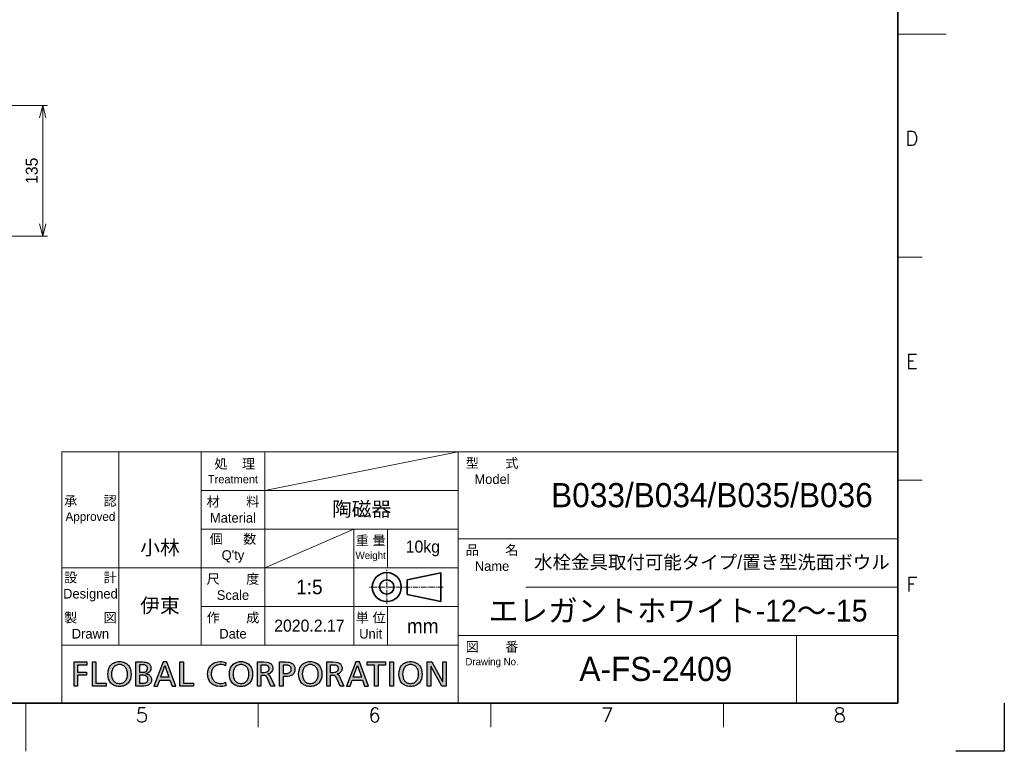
# Model space of a CAD drawing. Header units: millimetres. Extents: x 0 to 2100, y 0 to 1485.
# Tile 2 of 3: x 1081 to 2100, y 0 to 757. Entities that reach past the tile are written whole.
import ezdxf
from ezdxf.enums import TextEntityAlignment as Align

# ---------------------------------------------------------------- set-up
doc = ezdxf.new("R2010")
doc.units = ezdxf.units.MM
doc.header["$LTSCALE"] = 0.3
doc.linetypes.add('CENTER2', pattern=[28.575, 19.05, -3.175, 3.175, -3.175])
for name, color, linetype, lineweight in [('TEXT', 7, 'Continuous', 25), ('TEXT @ 5', 7, 'Continuous', 25), ('中心線x.5', 4, 'CENTER2', 18), ('実線', 3, 'Continuous', 35), ('寸法', 2, 'Continuous', 18), ('寸法 @ 5', 2, 'Continuous', 18), ('細線', 7, 'Continuous', 18)]:
    doc.layers.add(name, color=color, linetype=linetype, lineweight=lineweight)
doc.styles.add('MS Pゴシック', font='txt')
doc.styles.add('Roman', font='romans.shx', dxfattribs={"bigfont": 'bigfont.shx'})
doc.styles.get("Standard").update_dxf_attribs({"font": 'txt.shx', "bigfont": 'bigfont.shx'})
doc.dimstyles.new('MyDim S＝1：5', dxfattribs={"dimtxt": 2.5, "dimasz": 2.5, "dimexe": 1, "dimexo": 0.5, "dimgap": 1, "dimtad": 3, "dimdsep": 46, "dimtxsty": 'MS Pゴシック', "dimblk": 'OPEN30', "dimcen": 0, "dimclrd": 256, "dimclre": 256, "dimclrt": 256, "dimazin": 2, "dimtfac": 1, "dimtmove": 0, "dimatfit": 3, "dimldrblk": 'OPEN30', "dimfxl": 1, "dimlwd": 18, "dimlwe": 18, "dimarcsym": 0})

# ---------------------------------------------------------------- blocks, each defined once
blk = doc.blocks.new('FLOBAL CORPORATIOM')
at = {"layer": 'TEXT'}
h = blk.add_hatch(color=256, dxfattribs=at)
h.paths.add_polyline_path([(16.86, 1.72), (16.79, 1.86), (16.7, 1.99), (16.6, 2.1), (16.48, 2.19), (16.35, 2.27), (16.21, 2.34), (16.06, 2.39), (15.73, 2.46), (15.01, 2.5), (13.79, 2.5), (13.79, -2.5), (14.5, -2.5), (14.5, -0.28), (14.93, -0.28), (15.19, -0.29), (15.3, -0.31), (15.36, -0.32), (15.41, -0.34), (15.46, -0.37), (15.51, -0.4), (15.55, -0.44), (15.6, -0.48), (15.69, -0.61), (15.77, -0.77), (16.54, -2.5), (17.35, -2.5), (16.41, -0.51), (16.3, -0.31), (16.25, -0.24), (16.19, -0.17), (16.13, -0.12), (16.07, -0.08), (15.92, -0.01), (15.92, 0.01), (16.13, 0.06), (16.33, 0.14), (16.5, 0.25), (16.65, 0.39), (16.72, 0.46), (16.78, 0.54), (16.83, 0.63), (16.87, 0.73), (16.91, 0.82), (16.93, 0.93), (16.95, 1.03), (16.95, 1.15), (16.94, 1.36), (16.91, 1.55)])
h.paths.add_polyline_path([(14.5, 1.87), (15.19, 1.87), (15.42, 1.86), (15.62, 1.82), (15.71, 1.79), (15.8, 1.76), (15.87, 1.72), (15.94, 1.67), (16, 1.62), (16.05, 1.56), (16.09, 1.5), (16.13, 1.44), (16.16, 1.37), (16.18, 1.29), (16.19, 1.21), (16.19, 1.13), (16.19, 1.04), (16.17, 0.96), (16.15, 0.88), (16.12, 0.81), (16.08, 0.74), (16.03, 0.67), (15.97, 0.61), (15.91, 0.56), (15.83, 0.51), (15.75, 0.47), (15.57, 0.41), (15.35, 0.36), (15.11, 0.35), (14.5, 0.35)], flags=16)
h.paths.add_polyline_path([(-37.77, -0.22), (-35.91, -0.22), (-35.91, 0.41), (-37.77, 0.41), (-37.77, 1.87), (-35.83, 1.87), (-35.83, 2.5), (-38.48, 2.5), (-38.48, -2.5), (-37.77, -2.5)])
h.paths.add_polyline_path([(-34.69, -2.5), (-31.88, -2.5), (-31.88, -1.87), (-33.97, -1.87), (-33.97, 2.5), (-34.69, 2.5)])
h.paths.add_polyline_path([(-30.34, 2.28), (-30.53, 2.16), (-30.71, 2.01), (-30.88, 1.85), (-31.02, 1.67), (-31.15, 1.47), (-31.26, 1.26), (-31.35, 1.03), (-31.47, 0.54), (-31.51, 0), (-31.47, -0.55), (-31.35, -1.04), (-31.26, -1.27), (-31.15, -1.49), (-31.03, -1.68), (-30.88, -1.86), (-30.72, -2.02), (-30.54, -2.17), (-30.34, -2.29), (-30.12, -2.4), (-29.89, -2.48), (-29.65, -2.54), (-29.38, -2.57), (-29.1, -2.59), (-28.83, -2.57), (-28.56, -2.54), (-28.32, -2.48), (-28.09, -2.4), (-27.87, -2.29), (-27.67, -2.17), (-27.49, -2.02), (-27.33, -1.86), (-27.18, -1.68), (-27.06, -1.49), (-26.95, -1.27), (-26.86, -1.04), (-26.74, -0.55), (-26.7, 0), (-26.74, 0.54), (-26.86, 1.03), (-26.95, 1.26), (-27.06, 1.47), (-27.19, 1.67), (-27.33, 1.85), (-27.5, 2.01), (-27.68, 2.16), (-27.87, 2.28), (-28.09, 2.39), (-28.32, 2.47), (-28.57, 2.54), (-28.83, 2.57), (-29.1, 2.59), (-29.38, 2.57), (-29.64, 2.54), (-29.89, 2.47), (-30.12, 2.39)])
h.paths.add_polyline_path([(-29.83, 1.8), (-29.67, 1.86), (-29.49, 1.92), (-29.31, 1.95), (-29.1, 1.96), (-28.9, 1.94), (-28.72, 1.91), (-28.54, 1.86), (-28.38, 1.79), (-28.23, 1.7), (-28.1, 1.6), (-27.98, 1.49), (-27.87, 1.36), (-27.77, 1.22), (-27.69, 1.06), (-27.56, 0.73), (-27.48, 0.38), (-27.46, 0), (-27.48, -0.37), (-27.55, -0.73), (-27.67, -1.06), (-27.75, -1.21), (-27.85, -1.35), (-27.96, -1.48), (-28.08, -1.6), (-28.21, -1.7), (-28.36, -1.79), (-28.52, -1.86), (-28.7, -1.91), (-28.9, -1.94), (-29.1, -1.96), (-29.31, -1.94), (-29.51, -1.91), (-29.69, -1.86), (-29.85, -1.79), (-30, -1.7), (-30.13, -1.6), (-30.25, -1.48), (-30.36, -1.35), (-30.45, -1.21), (-30.54, -1.06), (-30.66, -0.73), (-30.73, -0.37), (-30.75, 0), (-30.73, 0.38), (-30.65, 0.74), (-30.52, 1.07), (-30.44, 1.22), (-30.34, 1.36), (-30.23, 1.49), (-30.11, 1.61), (-29.98, 1.71)], flags=16)
h.paths.add_polyline_path([(-25.71, -2.5), (-24.38, -2.5), (-24.01, -2.49), (-23.65, -2.44), (-23.33, -2.36), (-23.18, -2.31), (-23.04, -2.24), (-22.92, -2.16), (-22.81, -2.06), (-22.71, -1.95), (-22.63, -1.83), (-22.56, -1.69), (-22.51, -1.53), (-22.48, -1.36), (-22.47, -1.17), (-22.48, -1.04), (-22.5, -0.92), (-22.52, -0.8), (-22.56, -0.69), (-22.61, -0.59), (-22.66, -0.49), (-22.73, -0.41), (-22.8, -0.32), (-22.88, -0.25), (-22.97, -0.19), (-23.06, -0.13), (-23.17, -0.08), (-23.39, 0), (-23.63, 0.04), (-23.63, 0.05), (-23.41, 0.12), (-23.21, 0.21), (-23.03, 0.31), (-22.95, 0.38), (-22.88, 0.45), (-22.82, 0.52), (-22.76, 0.6), (-22.71, 0.69), (-22.68, 0.79), (-22.64, 0.89), (-22.62, 1), (-22.6, 1.24), (-22.61, 1.41), (-22.64, 1.56), (-22.68, 1.7), (-22.73, 1.83), (-22.8, 1.94), (-22.88, 2.04), (-22.98, 2.14), (-23.09, 2.22), (-23.21, 2.29), (-23.35, 2.34), (-23.65, 2.43), (-23.98, 2.48), (-24.36, 2.5), (-25.71, 2.5)])
h.paths.add_polyline_path([(-25, 1.91), (-24.24, 1.91), (-24.08, 1.9), (-23.92, 1.88), (-23.77, 1.83), (-23.69, 1.8), (-23.63, 1.76), (-23.56, 1.72), (-23.5, 1.66), (-23.45, 1.6), (-23.4, 1.53), (-23.37, 1.46), (-23.34, 1.37), (-23.32, 1.27), (-23.32, 1.17), (-23.33, 1.04), (-23.35, 0.92), (-23.38, 0.82), (-23.42, 0.73), (-23.48, 0.65), (-23.54, 0.59), (-23.62, 0.53), (-23.7, 0.49), (-23.79, 0.45), (-23.89, 0.42), (-24.11, 0.39), (-24.6, 0.37), (-25, 0.37)], flags=16)
h.paths.add_polyline_path([(-25, -0.22), (-24.53, -0.22), (-24.07, -0.25), (-23.85, -0.3), (-23.75, -0.33), (-23.65, -0.37), (-23.56, -0.42), (-23.48, -0.48), (-23.41, -0.56), (-23.35, -0.64), (-23.3, -0.73), (-23.26, -0.84), (-23.24, -0.97), (-23.23, -1.1), (-23.24, -1.22), (-23.26, -1.33), (-23.29, -1.43), (-23.33, -1.51), (-23.39, -1.59), (-23.45, -1.66), (-23.52, -1.71), (-23.6, -1.76), (-23.69, -1.8), (-23.79, -1.83), (-23.99, -1.88), (-24.46, -1.91), (-25, -1.91)], flags=16)
h.paths.add_polyline_path([(-21.97, -2.5), (-21.22, -2.5), (-20.78, -1.24), (-18.67, -1.24), (-18.23, -2.5), (-17.45, -2.5), (-19.32, 2.5), (-20.08, 2.5)])
h.paths.add_polyline_path([(-19.72, 1.78), (-18.88, -0.65), (-20.57, -0.65)], flags=16)
h.paths.add_polyline_path([(-15.89, 2.5), (-16.6, 2.5), (-16.6, -2.5), (-13.8, -2.5), (-13.8, -1.87), (-15.89, -1.87)])
h.paths.add_polyline_path([(-9.04, 2.47), (-9.29, 2.39), (-9.52, 2.29), (-9.74, 2.17), (-9.94, 2.03), (-10.13, 1.87), (-10.29, 1.69), (-10.44, 1.5), (-10.57, 1.29), (-10.68, 1.07), (-10.76, 0.83), (-10.82, 0.57), (-10.86, 0.3), (-10.87, 0.02), (-10.86, -0.27), (-10.83, -0.55), (-10.77, -0.81), (-10.69, -1.06), (-10.58, -1.29), (-10.46, -1.5), (-10.31, -1.7), (-10.15, -1.88), (-9.97, -2.04), (-9.77, -2.18), (-9.55, -2.3), (-9.32, -2.4), (-9.07, -2.48), (-8.81, -2.54), (-8.24, -2.59), (-7.7, -2.56), (-7.4, -2.5), (-7.1, -2.41), (-7.14, -1.71), (-7.25, -1.77), (-7.37, -1.81), (-7.65, -1.89), (-7.95, -1.94), (-8.23, -1.96), (-8.42, -1.95), (-8.61, -1.92), (-8.79, -1.88), (-8.96, -1.82), (-9.13, -1.74), (-9.28, -1.65), (-9.43, -1.54), (-9.56, -1.42), (-9.68, -1.28), (-9.79, -1.14), (-9.89, -0.97), (-9.97, -0.8), (-10.03, -0.62), (-10.08, -0.42), (-10.11, -0.22), (-10.12, 0), (-10.11, 0.21), (-10.08, 0.41), (-10.04, 0.6), (-9.98, 0.78), (-9.9, 0.95), (-9.81, 1.11), (-9.71, 1.26), (-9.59, 1.4), (-9.46, 1.52), (-9.31, 1.63), (-9.15, 1.73), (-8.98, 1.81), (-8.8, 1.87), (-8.61, 1.92), (-8.41, 1.95), (-8.2, 1.96, -0.133027), (-7.16, 1.68), (-7.11, 2.37, 0.10488), (-8.23, 2.59), (-8.78, 2.53)])
h.paths.add_polyline_path([(-5.39, 2.16), (-5.57, 2.01), (-5.73, 1.85), (-5.88, 1.67), (-6.01, 1.47), (-6.11, 1.26), (-6.2, 1.03), (-6.33, 0.54), (-6.37, 0), (-6.33, -0.55), (-6.2, -1.04), (-6.12, -1.27), (-6.01, -1.49), (-5.88, -1.68), (-5.74, -1.86), (-5.57, -2.02), (-5.39, -2.17), (-5.19, -2.29), (-4.98, -2.4), (-4.75, -2.48), (-4.5, -2.54), (-4.24, -2.57), (-3.96, -2.59), (-3.68, -2.57), (-3.42, -2.54), (-3.17, -2.48), (-2.94, -2.4), (-2.73, -2.29), (-2.53, -2.17), (-2.35, -2.02), (-2.18, -1.86), (-2.04, -1.68), (-1.91, -1.49), (-1.8, -1.27), (-1.71, -1.04), (-1.59, -0.55), (-1.55, 0), (-1.59, 0.54), (-1.71, 1.03), (-1.8, 1.26), (-1.91, 1.47), (-2.04, 1.67), (-2.19, 1.85), (-2.35, 2.01), (-2.53, 2.16), (-2.73, 2.28), (-2.94, 2.39), (-3.17, 2.47), (-3.42, 2.54), (-3.68, 2.57), (-3.96, 2.59), (-4.24, 2.57), (-4.5, 2.54), (-4.75, 2.47), (-4.98, 2.39), (-5.19, 2.28)])
h.paths.add_polyline_path([(-4.83, 1.71), (-4.68, 1.8), (-4.52, 1.86), (-4.35, 1.92), (-4.16, 1.95), (-3.96, 1.96), (-3.76, 1.94), (-3.57, 1.91), (-3.4, 1.86), (-3.24, 1.79), (-3.09, 1.7), (-2.95, 1.6), (-2.83, 1.49), (-2.72, 1.36), (-2.63, 1.22), (-2.54, 1.06), (-2.41, 0.73), (-2.34, 0.38), (-2.31, 0), (-2.34, -0.37), (-2.41, -0.73), (-2.53, -1.06), (-2.61, -1.21), (-2.7, -1.35), (-2.81, -1.48), (-2.93, -1.6), (-3.07, -1.7), (-3.22, -1.79), (-3.38, -1.86), (-3.56, -1.91), (-3.75, -1.94), (-3.96, -1.96), (-4.17, -1.94), (-4.36, -1.91), (-4.54, -1.86), (-4.7, -1.79), (-4.85, -1.7), (-4.99, -1.6), (-5.11, -1.48), (-5.22, -1.35), (-5.31, -1.21), (-5.39, -1.06), (-5.51, -0.73), (-5.58, -0.37), (-5.61, 0), (-5.58, 0.38), (-5.5, 0.74), (-5.38, 1.07), (-5.29, 1.22), (-5.2, 1.36), (-5.09, 1.49), (-4.97, 1.61)], flags=16)
h.paths.add_polyline_path([(-0.54, -2.5), (0.17, -2.5), (0.17, -0.28), (0.6, -0.28), (0.86, -0.29), (0.98, -0.31), (1.03, -0.32), (1.08, -0.34), (1.13, -0.37), (1.18, -0.4), (1.23, -0.44), (1.27, -0.48), (1.36, -0.61), (1.44, -0.77), (2.21, -2.5), (3.03, -2.5), (2.08, -0.51), (1.97, -0.31), (1.92, -0.24), (1.86, -0.17), (1.81, -0.12), (1.74, -0.08), (1.59, -0.01), (1.59, 0.01), (1.8, 0.06), (2, 0.14), (2.17, 0.25), (2.33, 0.39), (2.39, 0.46), (2.45, 0.54), (2.5, 0.63), (2.54, 0.73), (2.58, 0.82), (2.6, 0.93), (2.62, 1.03), (2.62, 1.15), (2.61, 1.36), (2.58, 1.55), (2.53, 1.72), (2.46, 1.86), (2.37, 1.99), (2.27, 2.1), (2.15, 2.19), (2.02, 2.27), (1.88, 2.34), (1.73, 2.39), (1.4, 2.46), (0.68, 2.5), (-0.54, 2.5)])
h.paths.add_polyline_path([(0.17, 1.87), (0.86, 1.87), (1.09, 1.86), (1.3, 1.82), (1.39, 1.79), (1.47, 1.76), (1.54, 1.72), (1.61, 1.67), (1.67, 1.62), (1.72, 1.56), (1.76, 1.5), (1.8, 1.44), (1.83, 1.37), (1.85, 1.29), (1.86, 1.21), (1.86, 1.13), (1.86, 1.04), (1.85, 0.96), (1.82, 0.88), (1.79, 0.81), (1.75, 0.74), (1.7, 0.67), (1.64, 0.61), (1.58, 0.56), (1.51, 0.51), (1.42, 0.47), (1.24, 0.41), (1.02, 0.36), (0.78, 0.35), (0.17, 0.35)], flags=16)
h.paths.add_polyline_path([(4.01, -2.5), (4.73, -2.5), (4.73, -0.5), (5.43, -0.5), (5.77, -0.48), (6.09, -0.42), (6.39, -0.32), (6.53, -0.25), (6.66, -0.17), (6.77, -0.07), (6.88, 0.04), (6.97, 0.16), (7.05, 0.3), (7.12, 0.45), (7.16, 0.62), (7.19, 0.8), (7.2, 1), (7.19, 1.21), (7.16, 1.39), (7.12, 1.56), (7.05, 1.72), (6.97, 1.85), (6.88, 1.98), (6.77, 2.08), (6.65, 2.18), (6.51, 2.26), (6.37, 2.33), (6.05, 2.43), (5.7, 2.48), (5.32, 2.5), (4.01, 2.5)])
h.paths.add_polyline_path([(4.73, 1.87), (5.34, 1.87), (5.51, 1.86), (5.7, 1.82), (5.88, 1.76), (6.06, 1.68), (6.14, 1.62), (6.21, 1.56), (6.28, 1.49), (6.33, 1.41), (6.38, 1.32), (6.41, 1.23), (6.43, 1.12), (6.44, 1.01), (6.44, 0.89), (6.42, 0.78), (6.39, 0.68), (6.35, 0.59), (6.3, 0.51), (6.24, 0.44), (6.18, 0.38), (6.11, 0.32), (6.03, 0.27), (5.95, 0.23), (5.78, 0.17), (5.61, 0.14), (5.44, 0.13), (4.73, 0.13)], flags=16)
h.paths.add_polyline_path([(8.94, 2.16), (8.76, 2.01), (8.59, 1.85), (8.45, 1.67), (8.32, 1.47), (8.21, 1.26), (8.12, 1.03), (8, 0.54), (7.96, 0), (8, -0.55), (8.12, -1.04), (8.21, -1.27), (8.32, -1.49), (8.45, -1.68), (8.59, -1.86), (8.76, -2.02), (8.94, -2.17), (9.13, -2.29), (9.35, -2.4), (9.58, -2.48), (9.83, -2.54), (10.09, -2.57), (10.37, -2.59), (10.65, -2.57), (10.91, -2.54), (11.16, -2.48), (11.39, -2.4), (11.6, -2.29), (11.8, -2.17), (11.98, -2.02), (12.14, -1.86), (12.29, -1.68), (12.42, -1.49), (12.52, -1.27), (12.61, -1.04), (12.73, -0.55), (12.77, 0), (12.73, 0.54), (12.61, 1.03), (12.52, 1.26), (12.41, 1.47), (12.29, 1.67), (12.14, 1.85), (11.98, 2.01), (11.8, 2.16), (11.6, 2.28), (11.38, 2.39), (11.15, 2.47), (10.91, 2.54), (10.65, 2.57), (10.37, 2.59), (10.09, 2.57), (9.83, 2.54), (9.58, 2.47), (9.35, 2.39), (9.14, 2.28)])
h.paths.add_polyline_path([(9.36, 1.61), (9.5, 1.71), (9.65, 1.8), (9.81, 1.86), (9.98, 1.92), (10.17, 1.95), (10.37, 1.96), (10.57, 1.94), (10.76, 1.91), (10.93, 1.86), (11.09, 1.79), (11.24, 1.7), (11.37, 1.6), (11.5, 1.49), (11.61, 1.36), (11.7, 1.22), (11.79, 1.06), (11.91, 0.73), (11.99, 0.38), (12.02, 0), (11.99, -0.37), (11.92, -0.73), (11.8, -1.06), (11.72, -1.21), (11.62, -1.35), (11.52, -1.48), (11.4, -1.6), (11.26, -1.7), (11.11, -1.79), (10.95, -1.86), (10.77, -1.91), (10.58, -1.94), (10.37, -1.96), (10.16, -1.94), (9.97, -1.91), (9.79, -1.86), (9.62, -1.79), (9.47, -1.7), (9.34, -1.6), (9.22, -1.48), (9.11, -1.35), (9.02, -1.21), (8.94, -1.06), (8.82, -0.73), (8.74, -0.37), (8.72, 0), (8.75, 0.38), (8.82, 0.74), (8.95, 1.07), (9.03, 1.22), (9.13, 1.36), (9.24, 1.49)], flags=16)
h.paths.add_polyline_path([(17.88, -2.5), (18.63, -2.5), (19.07, -1.24), (21.18, -1.24), (21.62, -2.5), (22.4, -2.5), (20.53, 2.5), (19.78, 2.5)])
h.paths.add_polyline_path([(20.13, 1.78), (20.98, -0.65), (19.28, -0.65)], flags=16)
h.paths.add_polyline_path([(23.68, 1.87), (23.68, -2.5), (24.4, -2.5), (24.4, 1.87), (25.95, 1.87), (25.95, 2.5), (22.13, 2.5), (22.13, 1.87)])
h.paths.add_polyline_path([(27.56, 2.5), (26.85, 2.5), (26.85, -2.5), (27.56, -2.5)])
h.paths.add_polyline_path([(32.55, 2.16), (32.35, 2.28), (32.14, 2.39), (31.91, 2.47), (31.66, 2.54), (31.4, 2.57), (31.12, 2.59), (30.84, 2.57), (30.58, 2.54), (30.33, 2.47), (30.1, 2.39), (29.89, 2.28), (29.69, 2.16), (29.51, 2.01), (29.35, 1.85), (29.2, 1.67), (29.07, 1.47), (28.97, 1.26), (28.88, 1.03), (28.75, 0.54), (28.71, 0), (28.75, -0.55), (28.88, -1.04), (28.96, -1.27), (29.07, -1.49), (29.2, -1.68), (29.34, -1.86), (29.51, -2.02), (29.69, -2.17), (29.89, -2.29), (30.1, -2.4), (30.33, -2.48), (30.58, -2.54), (30.84, -2.57), (31.12, -2.59), (31.4, -2.57), (31.66, -2.54), (31.91, -2.48), (32.14, -2.4), (32.35, -2.29), (32.55, -2.17), (32.73, -2.02), (32.9, -1.86), (33.04, -1.68), (33.17, -1.49), (33.28, -1.27), (33.37, -1.04), (33.49, -0.55), (33.53, 0), (33.49, 0.54), (33.36, 1.03), (33.27, 1.26), (33.17, 1.47), (33.04, 1.67), (32.89, 1.85), (32.73, 2.01)])
h.paths.add_polyline_path([(32.13, 1.6), (32.25, 1.49), (32.36, 1.36), (32.45, 1.22), (32.54, 1.06), (32.67, 0.73), (32.74, 0.38), (32.77, 0), (32.74, -0.37), (32.67, -0.73), (32.55, -1.06), (32.47, -1.21), (32.38, -1.35), (32.27, -1.48), (32.15, -1.6), (32.01, -1.7), (31.86, -1.79), (31.7, -1.86), (31.52, -1.91), (31.33, -1.94), (31.12, -1.96), (30.91, -1.94), (30.72, -1.91), (30.54, -1.86), (30.38, -1.79), (30.23, -1.7), (30.09, -1.6), (29.97, -1.48), (29.86, -1.35), (29.77, -1.21), (29.69, -1.06), (29.57, -0.73), (29.5, -0.37), (29.47, 0), (29.5, 0.38), (29.58, 0.74), (29.7, 1.07), (29.79, 1.22), (29.88, 1.36), (29.99, 1.49), (30.11, 1.61), (30.25, 1.71), (30.4, 1.8), (30.56, 1.86), (30.73, 1.92), (30.92, 1.95), (31.12, 1.96), (31.32, 1.94), (31.51, 1.91), (31.68, 1.86), (31.84, 1.79), (31.99, 1.7)], flags=16)
h.paths.add_polyline_path([(34.57, 2.5), (34.57, -2.5), (35.29, -2.5), (35.29, 1.61), (35.3, 1.61), (37.57, -2.5), (38.48, -2.5), (38.48, 2.5), (37.77, 2.5), (37.77, -1.53), (37.75, -1.53), (35.55, 2.5)])
for points in [[(-38.48, 2.5), (-35.83, 2.5), (-35.83, 1.87), (-37.77, 1.87), (-37.77, 0.41), (-35.91, 0.41), (-35.91, -0.22), (-37.77, -0.22), (-37.77, -2.5), (-38.48, -2.5), (-38.48, 2.5)], [(-34.69, 2.5), (-33.97, 2.5), (-33.97, -1.87), (-31.88, -1.87), (-31.88, -2.5), (-34.69, -2.5), (-34.69, 2.5)], [(-29.1, 2.59), (-28.83, 2.57), (-28.57, 2.54), (-28.32, 2.47), (-28.09, 2.39), (-27.87, 2.28), (-27.68, 2.16), (-27.5, 2.01), (-27.33, 1.85), (-27.19, 1.67), (-27.06, 1.47), (-26.95, 1.26), (-26.86, 1.03), (-26.74, 0.54), (-26.7, 0), (-26.74, -0.55), (-26.86, -1.04), (-26.95, -1.27), (-27.06, -1.49), (-27.18, -1.68), (-27.33, -1.86), (-27.49, -2.02), (-27.67, -2.17), (-27.87, -2.29), (-28.09, -2.4), (-28.32, -2.48), (-28.56, -2.54), (-28.83, -2.57), (-29.1, -2.59), (-29.38, -2.57), (-29.65, -2.54), (-29.89, -2.48), (-30.12, -2.4), (-30.34, -2.29), (-30.54, -2.17), (-30.72, -2.02), (-30.88, -1.86), (-31.03, -1.68), (-31.15, -1.49), (-31.26, -1.27), (-31.35, -1.04), (-31.47, -0.55), (-31.51, 0), (-31.47, 0.54), (-31.35, 1.03), (-31.26, 1.26), (-31.15, 1.47), (-31.02, 1.67), (-30.88, 1.85), (-30.71, 2.01), (-30.53, 2.16), (-30.34, 2.28), (-30.12, 2.39), (-29.89, 2.47), (-29.64, 2.54), (-29.38, 2.57), (-29.1, 2.59)], [(-25.71, 2.5), (-24.36, 2.5), (-23.98, 2.48), (-23.65, 2.43), (-23.35, 2.34), (-23.21, 2.29), (-23.09, 2.22), (-22.98, 2.14), (-22.88, 2.04), (-22.8, 1.94), (-22.73, 1.83), (-22.68, 1.7), (-22.64, 1.56), (-22.61, 1.41), (-22.6, 1.24), (-22.62, 1), (-22.64, 0.89), (-22.68, 0.79), (-22.71, 0.69), (-22.76, 0.6), (-22.82, 0.52), (-22.88, 0.45), (-22.95, 0.38), (-23.03, 0.31), (-23.21, 0.21), (-23.41, 0.12), (-23.63, 0.05), (-23.63, 0.04), (-23.39, 0), (-23.17, -0.08), (-23.06, -0.13), (-22.97, -0.19), (-22.88, -0.25), (-22.8, -0.32), (-22.73, -0.41), (-22.66, -0.49), (-22.61, -0.59), (-22.56, -0.69), (-22.52, -0.8), (-22.5, -0.92), (-22.48, -1.04), (-22.47, -1.17), (-22.48, -1.36), (-22.51, -1.53), (-22.56, -1.69), (-22.63, -1.83), (-22.71, -1.95), (-22.81, -2.06), (-22.92, -2.16), (-23.04, -2.24), (-23.18, -2.31), (-23.33, -2.36), (-23.65, -2.44), (-24.01, -2.49), (-24.38, -2.5), (-25.71, -2.5), (-25.71, 2.5)], [(-18.23, -2.5), (-17.45, -2.5), (-19.32, 2.5), (-20.08, 2.5), (-21.97, -2.5), (-21.22, -2.5), (-20.78, -1.24), (-18.67, -1.24), (-18.23, -2.5)], [(-16.6, 2.5), (-15.89, 2.5), (-15.89, -1.87), (-13.8, -1.87), (-13.8, -2.5), (-16.6, -2.5), (-16.6, 2.5)], [(-3.96, 2.59), (-3.68, 2.57), (-3.42, 2.54), (-3.17, 2.47), (-2.94, 2.39), (-2.73, 2.28), (-2.53, 2.16), (-2.35, 2.01), (-2.19, 1.85), (-2.04, 1.67), (-1.91, 1.47), (-1.8, 1.26), (-1.71, 1.03), (-1.59, 0.54), (-1.55, 0), (-1.59, -0.55), (-1.71, -1.04), (-1.8, -1.27), (-1.91, -1.49), (-2.04, -1.68), (-2.18, -1.86), (-2.35, -2.02), (-2.53, -2.17), (-2.73, -2.29), (-2.94, -2.4), (-3.17, -2.48), (-3.42, -2.54), (-3.68, -2.57), (-3.96, -2.59), (-4.24, -2.57), (-4.5, -2.54), (-4.75, -2.48), (-4.98, -2.4), (-5.19, -2.29), (-5.39, -2.17), (-5.57, -2.02), (-5.74, -1.86), (-5.88, -1.68), (-6.01, -1.49), (-6.12, -1.27), (-6.2, -1.04), (-6.33, -0.55), (-6.37, 0), (-6.33, 0.54), (-6.2, 1.03), (-6.11, 1.26), (-6.01, 1.47), (-5.88, 1.67), (-5.73, 1.85), (-5.57, 2.01), (-5.39, 2.16), (-5.19, 2.28), (-4.98, 2.39), (-4.75, 2.47), (-4.5, 2.54), (-4.24, 2.57), (-3.96, 2.59)], [(-0.54, 2.5), (0.68, 2.5), (1.4, 2.46), (1.73, 2.39), (1.88, 2.34), (2.02, 2.27), (2.15, 2.19), (2.27, 2.1), (2.37, 1.99), (2.46, 1.86), (2.53, 1.72), (2.58, 1.55), (2.61, 1.36), (2.62, 1.15), (2.62, 1.03), (2.6, 0.93), (2.58, 0.82), (2.54, 0.73), (2.5, 0.63), (2.45, 0.54), (2.39, 0.46), (2.33, 0.39), (2.17, 0.25), (2, 0.14), (1.8, 0.06), (1.59, 0.01), (1.59, -0.01), (1.74, -0.08), (1.81, -0.12), (1.86, -0.17), (1.92, -0.24), (1.97, -0.31), (2.08, -0.51), (3.03, -2.5), (2.21, -2.5), (1.44, -0.77), (1.36, -0.61), (1.27, -0.48), (1.23, -0.44), (1.18, -0.4), (1.13, -0.37), (1.08, -0.34), (1.03, -0.32), (0.98, -0.31), (0.86, -0.29), (0.6, -0.28), (0.17, -0.28), (0.17, -2.5), (-0.54, -2.5), (-0.54, 2.5)], [(4.01, 2.5), (5.32, 2.5), (5.7, 2.48), (6.05, 2.43), (6.37, 2.33), (6.51, 2.26), (6.65, 2.18), (6.77, 2.08), (6.88, 1.98), (6.97, 1.85), (7.05, 1.72), (7.12, 1.56), (7.16, 1.39), (7.19, 1.21), (7.2, 1), (7.19, 0.8), (7.16, 0.62), (7.12, 0.45), (7.05, 0.3), (6.97, 0.16), (6.88, 0.04), (6.77, -0.07), (6.66, -0.17), (6.53, -0.25), (6.39, -0.32), (6.09, -0.42), (5.77, -0.48), (5.43, -0.5), (4.73, -0.5), (4.73, -2.5), (4.01, -2.5), (4.01, 2.5)], [(10.37, 2.59), (10.65, 2.57), (10.91, 2.54), (11.15, 2.47), (11.38, 2.39), (11.6, 2.28), (11.8, 2.16), (11.98, 2.01), (12.14, 1.85), (12.29, 1.67), (12.41, 1.47), (12.52, 1.26), (12.61, 1.03), (12.73, 0.54), (12.77, 0), (12.73, -0.55), (12.61, -1.04), (12.52, -1.27), (12.42, -1.49), (12.29, -1.68), (12.14, -1.86), (11.98, -2.02), (11.8, -2.17), (11.6, -2.29), (11.39, -2.4), (11.16, -2.48), (10.91, -2.54), (10.65, -2.57), (10.37, -2.59), (10.09, -2.57), (9.83, -2.54), (9.58, -2.48), (9.35, -2.4), (9.13, -2.29), (8.94, -2.17), (8.76, -2.02), (8.59, -1.86), (8.45, -1.68), (8.32, -1.49), (8.21, -1.27), (8.12, -1.04), (8, -0.55), (7.96, 0), (8, 0.54), (8.12, 1.03), (8.21, 1.26), (8.32, 1.47), (8.45, 1.67), (8.59, 1.85), (8.76, 2.01), (8.94, 2.16), (9.14, 2.28), (9.35, 2.39), (9.58, 2.47), (9.83, 2.54), (10.09, 2.57), (10.37, 2.59)], [(13.79, 2.5), (15.01, 2.5), (15.73, 2.46), (16.06, 2.39), (16.21, 2.34), (16.35, 2.27), (16.48, 2.19), (16.6, 2.1), (16.7, 1.99), (16.79, 1.86), (16.86, 1.72), (16.91, 1.55), (16.94, 1.36), (16.95, 1.15), (16.95, 1.03), (16.93, 0.93), (16.91, 0.82), (16.87, 0.73), (16.83, 0.63), (16.78, 0.54), (16.72, 0.46), (16.65, 0.39), (16.5, 0.25), (16.33, 0.14), (16.13, 0.06), (15.92, 0.01), (15.92, -0.01), (16.07, -0.08), (16.13, -0.12), (16.19, -0.17), (16.25, -0.24), (16.3, -0.31), (16.41, -0.51), (17.35, -2.5), (16.54, -2.5), (15.77, -0.77), (15.69, -0.61), (15.6, -0.48), (15.55, -0.44), (15.51, -0.4), (15.46, -0.37), (15.41, -0.34), (15.36, -0.32), (15.3, -0.31), (15.19, -0.29), (14.93, -0.28), (14.5, -0.28), (14.5, -2.5), (13.79, -2.5), (13.79, 2.5)], [(21.62, -2.5), (22.4, -2.5), (20.53, 2.5), (19.78, 2.5), (17.88, -2.5), (18.63, -2.5), (19.07, -1.24), (21.18, -1.24), (21.62, -2.5)], [(23.68, 1.87), (22.13, 1.87), (22.13, 2.5), (25.95, 2.5), (25.95, 1.87), (24.4, 1.87), (24.4, -2.5), (23.68, -2.5), (23.68, 1.87)], [(26.85, 2.5), (27.56, 2.5), (27.56, -2.5), (26.85, -2.5), (26.85, 2.5)], [(31.12, 2.59), (31.4, 2.57), (31.66, 2.54), (31.91, 2.47), (32.14, 2.39), (32.35, 2.28), (32.55, 2.16), (32.73, 2.01), (32.89, 1.85), (33.04, 1.67), (33.17, 1.47), (33.27, 1.26), (33.36, 1.03), (33.49, 0.54), (33.53, 0), (33.49, -0.55), (33.37, -1.04), (33.28, -1.27), (33.17, -1.49), (33.04, -1.68), (32.9, -1.86), (32.73, -2.02), (32.55, -2.17), (32.35, -2.29), (32.14, -2.4), (31.91, -2.48), (31.66, -2.54), (31.4, -2.57), (31.12, -2.59), (30.84, -2.57), (30.58, -2.54), (30.33, -2.48), (30.1, -2.4), (29.89, -2.29), (29.69, -2.17), (29.51, -2.02), (29.34, -1.86), (29.2, -1.68), (29.07, -1.49), (28.96, -1.27), (28.88, -1.04), (28.75, -0.55), (28.71, 0), (28.75, 0.54), (28.88, 1.03), (28.97, 1.26), (29.07, 1.47), (29.2, 1.67), (29.35, 1.85), (29.51, 2.01), (29.69, 2.16), (29.89, 2.28), (30.1, 2.39), (30.33, 2.47), (30.58, 2.54), (30.84, 2.57), (31.12, 2.59)], [(34.57, 2.5), (35.55, 2.5), (37.75, -1.53), (37.77, -1.53), (37.77, 2.5), (38.48, 2.5), (38.48, -2.5), (37.57, -2.5), (35.3, 1.61), (35.29, 1.61), (35.29, -2.5), (34.57, -2.5), (34.57, 2.5)], [(-29.1, -1.96), (-28.9, -1.94), (-28.7, -1.91), (-28.52, -1.86), (-28.36, -1.79), (-28.21, -1.7), (-28.08, -1.6), (-27.96, -1.48), (-27.85, -1.35), (-27.75, -1.21), (-27.67, -1.06), (-27.55, -0.73), (-27.48, -0.37), (-27.46, 0), (-27.48, 0.38), (-27.56, 0.73), (-27.69, 1.06), (-27.77, 1.22), (-27.87, 1.36), (-27.98, 1.49), (-28.1, 1.6), (-28.23, 1.7), (-28.38, 1.79), (-28.54, 1.86), (-28.72, 1.91), (-28.9, 1.94), (-29.1, 1.96), (-29.31, 1.95), (-29.49, 1.92), (-29.67, 1.86), (-29.83, 1.8), (-29.98, 1.71), (-30.11, 1.61), (-30.23, 1.49), (-30.34, 1.36), (-30.44, 1.22), (-30.52, 1.07), (-30.65, 0.74), (-30.73, 0.38), (-30.75, 0), (-30.73, -0.37), (-30.66, -0.73), (-30.54, -1.06), (-30.45, -1.21), (-30.36, -1.35), (-30.25, -1.48), (-30.13, -1.6), (-30, -1.7), (-29.85, -1.79), (-29.69, -1.86), (-29.51, -1.91), (-29.31, -1.94), (-29.1, -1.96)], [(-25, 0.37), (-24.6, 0.37), (-24.11, 0.39), (-23.89, 0.42), (-23.79, 0.45), (-23.7, 0.49), (-23.62, 0.53), (-23.54, 0.59), (-23.48, 0.65), (-23.42, 0.73), (-23.38, 0.82), (-23.35, 0.92), (-23.33, 1.04), (-23.32, 1.17), (-23.32, 1.27), (-23.34, 1.37), (-23.37, 1.46), (-23.4, 1.53), (-23.45, 1.6), (-23.5, 1.66), (-23.56, 1.72), (-23.63, 1.76), (-23.69, 1.8), (-23.77, 1.83), (-23.92, 1.88), (-24.08, 1.9), (-24.24, 1.91), (-25, 1.91), (-25, 0.37)], [(-20.57, -0.65), (-19.72, 1.78), (-18.88, -0.65), (-20.57, -0.65)], [(-3.96, -1.96), (-3.75, -1.94), (-3.56, -1.91), (-3.38, -1.86), (-3.22, -1.79), (-3.07, -1.7), (-2.93, -1.6), (-2.81, -1.48), (-2.7, -1.35), (-2.61, -1.21), (-2.53, -1.06), (-2.41, -0.73), (-2.34, -0.37), (-2.31, 0), (-2.34, 0.38), (-2.41, 0.73), (-2.54, 1.06), (-2.63, 1.22), (-2.72, 1.36), (-2.83, 1.49), (-2.95, 1.6), (-3.09, 1.7), (-3.24, 1.79), (-3.4, 1.86), (-3.57, 1.91), (-3.76, 1.94), (-3.96, 1.96), (-4.16, 1.95), (-4.35, 1.92), (-4.52, 1.86), (-4.68, 1.8), (-4.83, 1.71), (-4.97, 1.61), (-5.09, 1.49), (-5.2, 1.36), (-5.29, 1.22), (-5.38, 1.07), (-5.5, 0.74), (-5.58, 0.38), (-5.61, 0), (-5.58, -0.37), (-5.51, -0.73), (-5.39, -1.06), (-5.31, -1.21), (-5.22, -1.35), (-5.11, -1.48), (-4.99, -1.6), (-4.85, -1.7), (-4.7, -1.79), (-4.54, -1.86), (-4.36, -1.91), (-4.17, -1.94), (-3.96, -1.96)], [(0.17, 0.35), (0.78, 0.35), (1.02, 0.36), (1.24, 0.41), (1.42, 0.47), (1.51, 0.51), (1.58, 0.56), (1.64, 0.61), (1.7, 0.67), (1.75, 0.74), (1.79, 0.81), (1.82, 0.88), (1.85, 0.96), (1.86, 1.04), (1.86, 1.13), (1.86, 1.21), (1.85, 1.29), (1.83, 1.37), (1.8, 1.44), (1.76, 1.5), (1.72, 1.56), (1.67, 1.62), (1.61, 1.67), (1.54, 1.72), (1.47, 1.76), (1.39, 1.79), (1.3, 1.82), (1.09, 1.86), (0.86, 1.87), (0.17, 1.87), (0.17, 0.35)], [(4.73, 0.13), (5.44, 0.13), (5.61, 0.14), (5.78, 0.17), (5.95, 0.23), (6.03, 0.27), (6.11, 0.32), (6.18, 0.38), (6.24, 0.44), (6.3, 0.51), (6.35, 0.59), (6.39, 0.68), (6.42, 0.78), (6.44, 0.89), (6.44, 1.01), (6.43, 1.12), (6.41, 1.23), (6.38, 1.32), (6.33, 1.41), (6.28, 1.49), (6.21, 1.56), (6.14, 1.62), (6.06, 1.68), (5.88, 1.76), (5.7, 1.82), (5.51, 1.86), (5.34, 1.87), (4.73, 1.87), (4.73, 0.13)], [(10.37, -1.96), (10.58, -1.94), (10.77, -1.91), (10.95, -1.86), (11.11, -1.79), (11.26, -1.7), (11.4, -1.6), (11.52, -1.48), (11.62, -1.35), (11.72, -1.21), (11.8, -1.06), (11.92, -0.73), (11.99, -0.37), (12.02, 0), (11.99, 0.38), (11.91, 0.73), (11.79, 1.06), (11.7, 1.22), (11.61, 1.36), (11.5, 1.49), (11.37, 1.6), (11.24, 1.7), (11.09, 1.79), (10.93, 1.86), (10.76, 1.91), (10.57, 1.94), (10.37, 1.96), (10.17, 1.95), (9.98, 1.92), (9.81, 1.86), (9.65, 1.8), (9.5, 1.71), (9.36, 1.61), (9.24, 1.49), (9.13, 1.36), (9.03, 1.22), (8.95, 1.07), (8.82, 0.74), (8.75, 0.38), (8.72, 0), (8.74, -0.37), (8.82, -0.73), (8.94, -1.06), (9.02, -1.21), (9.11, -1.35), (9.22, -1.48), (9.34, -1.6), (9.47, -1.7), (9.62, -1.79), (9.79, -1.86), (9.97, -1.91), (10.16, -1.94), (10.37, -1.96)], [(14.5, 0.35), (15.11, 0.35), (15.35, 0.36), (15.57, 0.41), (15.75, 0.47), (15.83, 0.51), (15.91, 0.56), (15.97, 0.61), (16.03, 0.67), (16.08, 0.74), (16.12, 0.81), (16.15, 0.88), (16.17, 0.96), (16.19, 1.04), (16.19, 1.13), (16.19, 1.21), (16.18, 1.29), (16.16, 1.37), (16.13, 1.44), (16.09, 1.5), (16.05, 1.56), (16, 1.62), (15.94, 1.67), (15.87, 1.72), (15.8, 1.76), (15.71, 1.79), (15.62, 1.82), (15.42, 1.86), (15.19, 1.87), (14.5, 1.87), (14.5, 0.35)], [(19.28, -0.65), (20.13, 1.78), (20.98, -0.65), (19.28, -0.65)], [(31.12, -1.96), (31.33, -1.94), (31.52, -1.91), (31.7, -1.86), (31.86, -1.79), (32.01, -1.7), (32.15, -1.6), (32.27, -1.48), (32.38, -1.35), (32.47, -1.21), (32.55, -1.06), (32.67, -0.73), (32.74, -0.37), (32.77, 0), (32.74, 0.38), (32.67, 0.73), (32.54, 1.06), (32.45, 1.22), (32.36, 1.36), (32.25, 1.49), (32.13, 1.6), (31.99, 1.7), (31.84, 1.79), (31.68, 1.86), (31.51, 1.91), (31.32, 1.94), (31.12, 1.96), (30.92, 1.95), (30.73, 1.92), (30.56, 1.86), (30.4, 1.8), (30.25, 1.71), (30.11, 1.61), (29.99, 1.49), (29.88, 1.36), (29.79, 1.22), (29.7, 1.07), (29.58, 0.74), (29.5, 0.38), (29.47, 0), (29.5, -0.37), (29.57, -0.73), (29.69, -1.06), (29.77, -1.21), (29.86, -1.35), (29.97, -1.48), (30.09, -1.6), (30.23, -1.7), (30.38, -1.79), (30.54, -1.86), (30.72, -1.91), (30.91, -1.94), (31.12, -1.96)], [(-25, -1.91), (-24.46, -1.91), (-23.99, -1.88), (-23.79, -1.83), (-23.69, -1.8), (-23.6, -1.76), (-23.52, -1.71), (-23.45, -1.66), (-23.39, -1.59), (-23.33, -1.51), (-23.29, -1.43), (-23.26, -1.33), (-23.24, -1.22), (-23.23, -1.1), (-23.24, -0.97), (-23.26, -0.84), (-23.3, -0.73), (-23.35, -0.64), (-23.41, -0.56), (-23.48, -0.48), (-23.56, -0.42), (-23.65, -0.37), (-23.75, -0.33), (-23.85, -0.3), (-24.07, -0.25), (-24.53, -0.22), (-25, -0.22), (-25, -1.91)]]:
    blk.add_lwpolyline(points, close=True, dxfattribs=at)
blk.add_lwpolyline([(-7.16, 1.68, 0.133027), (-8.2, 1.96), (-8.41, 1.95), (-8.61, 1.92), (-8.8, 1.87), (-8.98, 1.81), (-9.15, 1.73), (-9.31, 1.63), (-9.46, 1.52), (-9.59, 1.4), (-9.71, 1.26), (-9.81, 1.11), (-9.9, 0.95), (-9.98, 0.78), (-10.04, 0.6), (-10.08, 0.41), (-10.11, 0.21), (-10.12, 0), (-10.11, -0.22), (-10.08, -0.42), (-10.03, -0.62), (-9.97, -0.8), (-9.89, -0.97), (-9.79, -1.14), (-9.68, -1.28), (-9.56, -1.42), (-9.43, -1.54), (-9.28, -1.65), (-9.13, -1.74), (-8.96, -1.82), (-8.79, -1.88), (-8.61, -1.92), (-8.42, -1.95), (-8.23, -1.96), (-7.95, -1.94), (-7.65, -1.89), (-7.37, -1.81), (-7.25, -1.77), (-7.14, -1.71), (-7.1, -2.41), (-7.4, -2.5), (-7.7, -2.56), (-8.24, -2.59), (-8.81, -2.54), (-9.07, -2.48), (-9.32, -2.4), (-9.55, -2.3), (-9.77, -2.18), (-9.97, -2.04), (-10.15, -1.88), (-10.31, -1.7), (-10.46, -1.5), (-10.58, -1.29), (-10.69, -1.06), (-10.77, -0.81), (-10.83, -0.55), (-10.86, -0.27), (-10.87, 0.02), (-10.86, 0.3), (-10.82, 0.57), (-10.76, 0.83), (-10.68, 1.07), (-10.57, 1.29), (-10.44, 1.5), (-10.29, 1.69), (-10.13, 1.87), (-9.94, 2.03), (-9.74, 2.17), (-9.52, 2.29), (-9.29, 2.39), (-9.04, 2.47), (-8.78, 2.53), (-8.23, 2.59, -0.10488), (-7.11, 2.37), (-7.16, 1.68)], format="xyb", close=True, dxfattribs=at)
blk = doc.blocks.new('_Open30')
at = {"color": 0, "lineweight": -2}
for p, q in [((-1, 0.268), (0, 0)), ((0, 0), (-1, -0.268)), ((0, 0), (-1, 0))]:
    blk.add_line(p, q, dxfattribs=at)
blk = doc.blocks.new('*D14')
at = {"layer": 'Defpoints', "color": 0}
for p in [(1007.9, 668.4), (1003.3, 533.4), (1105.1, 533.4)]:
    blk.add_point(p, dxfattribs=at)
at = {"layer": '寸法', "lineweight": 18}
for p, q in [((1010.4, 668.4), (1110.1, 668.4)), ((1105.1, 655.9), (1105.1, 545.9)), ((1005.8, 533.4), (1110.1, 533.4))]:
    blk.add_line(p, q, dxfattribs=at)
at = {"layer": '寸法', "lineweight": 18, "xscale": 12.5, "yscale": 12.5, "zscale": 12.5}
for p, rotation in [((1105.1, 668.4), 90), ((1105.1, 533.4), 270)]:
    blk.add_blockref('_Open30', p, dxfattribs=dict(at, rotation=rotation))
at = {"layer": '寸法', "insert": (1093.8, 600.9), "char_height": 12.5, "attachment_point": 5, "rotation": 90, "style": 'MS Pゴシック'}
blk.add_mtext('135', dxfattribs=at)

msp = doc.modelspace()

# ---------------------------------------------------------------- linework, layer by layer
at = {"layer": 'Defpoints'}
for p, q in [((2100, 50), (2100, 0)), ((2100, 0), (2050, 0))]:
    msp.add_line(p, q, dxfattribs=at)
at = {"layer": '中心線x.5'}
for p, q in [((1461.086, 152.513), (1461.086, 187.716)), ((1519.397, 170), (1442.805, 170))]:
    msp.add_line(p, q, dxfattribs=at)
at = {"layer": '実線'}
for p, q in [((1990, 50), (1990, 1375)), ((1482.15, 177.5), (1516.865, 184.699)), ((1516.865, 155.027), (1516.865, 184.699)), ((1482.15, 162.5), (1482.15, 177.5)), ((1482.15, 162.5), (1516.865, 155.027)), ((1990, 50), (125, 50))]:
    msp.add_line(p, q, dxfattribs=at)
for centre, radius in [((1461.086, 170), 15), ((1461.086, 170.115), 7.385)]:
    msp.add_circle(centre, radius, dxfattribs=at)
at = {"layer": '細線'}
for p, q in [((1990, 742.5), (2040, 742.5)), ((1990, 742.5), (2015, 742.5)), ((1990, 511.667), (2015, 511.667)), ((1125, 50), (1125, 310)), ((1125, 310), (1990, 310)), ((1183.95, 310), (1183.95, 110)), ((1268.89, 110), (1268.89, 310)), ((1335, 110), (1335, 310)), ((1535, 50), (1535, 310)), ((1990, 280.833), (2015, 280.833)), ((1535, 270), (1268.89, 270)), ((1268.89, 230), (1535, 230)), ((1427.014, 110), (1427.014, 230)), ((1461.814, 230), (1461.814, 190)), ((1535, 220), (1990, 220)), ((1535, 190), (1125, 190)), ((1605, 170), (1990, 170)), ((1535, 150), (1268.89, 150)), ((1461.814, 150), (1461.814, 110)), ((1535, 120), (1990, 120)), ((1884.852, 50.267), (1884.852, 119.698)), ((1535, 110), (1125, 110)), ((1087.5, 50), (1087.5, 0)), ((1087.5, 50), (1087.5, 25)), ((1328.125, 50), (1328.125, 25)), ((1568.75, 50), (1568.75, 25)), ((1809.375, 50), (1809.375, 25))]:
    msp.add_line(p, q, dxfattribs=at)
for points in [[(1335, 270), (1535, 310)], [(1335, 190), (1427.014, 230)]]:
    msp.add_lwpolyline(points, dxfattribs=at)

# ---------------------------------------------------------------- block references
at = {"layer": 'TEXT', "xscale": 5, "yscale": 5, "zscale": 5}
msp.add_blockref('FLOBAL CORPORATIOM', (1330.076, 80), dxfattribs=at)

# ---------------------------------------------------------------- texts
at = {"layer": 'TEXT', "style": 'Roman'}
for s, p in [('D', (2004.354, 627.083)), ('E', (2004.354, 396.25)), ('F', (2004.354, 165.417)), ('5', (1207.812, 30.1)), ('6', (1448.438, 30.1)), ('7', (1689.062, 30.1)), ('8', (1929.688, 30.1))]:
    msp.add_text(s, height=15, dxfattribs=at).set_placement(p, align=Align.CENTER)
at = {"layer": 'TEXT', "attachment_point": 5}
for s, insert, char_height, width in [('{\\fMS PMincho|b0|i0|c128|p18;小林}', (1226.42, 210), 15, 84.94018), ('{\\fMS PMincho|b0|i0|c128|p18;10kg}', (1498.407, 210), 12.5, 73.18571), ('{\\fMS PMincho|b0|i0|c128|p18;伊東}', (1226.42, 150), 15, 84.94018), ('{\\fMS PMincho|b0|i0|c128|p18;2020.2.17}', (1381.007, 130), 12.5, 92.01429), ('{\\fMS PMincho|b0|i0|c128|p18;mm}', (1498.286, 129.644), 15, 73.427)]:
    msp.add_mtext(s, dxfattribs=dict(at, insert=insert, char_height=char_height, width=width))
at = {"layer": 'TEXT', "ltscale": 5, "insert": (1762.5, 145), "char_height": 22.5, "width": 455, "attachment_point": 5}
msp.add_mtext('{\\fMS PMincho|b0|i0|c128|p18;エレガントホワイト-12～-15}', dxfattribs=at)
at = {"layer": 'TEXT @ 5', "ltscale": 5, "insert": (1797.5, 195), "char_height": 14, "width": 385, "attachment_point": 5, "line_spacing_factor": 0.75}
msp.add_mtext('{\\fMS PMincho|b0|i0|c128|p18;水栓金具取付可能タイプ/置き型洗面ボウル}', dxfattribs=at)
at = {"layer": '細線', "attachment_point": 5}
for s, insert, char_height, width in [('{\\fMS UI Gothic|b0|i0|c128|p50; 処    理\\H0.85x;Treatment}', (1301.945, 290), 10, 66.10982), ('{\\fMS UI Gothic|b0|i0|c128|p2;型\u3000\u3000式\\P\\fMS UI Gothic|b0|i0|c128|p50;Model}', (1570, 290), 10, 70), ('{\\fMS PMincho|b0|i0|c128|p18;B033/B034/B035/B036}', (1797.5, 265), 25, 385), ('{\\fMS UI Gothic|b0|i0|c128|p50;承\u3000\u3000認\\P\\H0.9x;Approved}', (1154.475, 250), 10, 58.95), ('{\\fMS UI Gothic|b0|i0|c128|p2;材\u3000\u3000料\\PMaterial}', (1301.945, 250), 10, 66.10982), ('{\\fMS PMincho|b0|i0|c128|p18;陶磁器}', (1435, 250), 15, 200), ("{\\fMS UI Gothic|b0|i0|c128|p2;個  \u3000数Q'ty}", (1301.945, 210), 10, 66.10982), ('{\\fMS UI Gothic|b0|i0|c128|p50;重 量\\H0.7502x;Weight\\H1.333x; }', (1444.414, 210), 9.9975, 34.8), ('{\\fMS UI Gothic|b0|i0|c128|p2;品\u3000\u3000名\\fMS UI Gothic|b0|i0|c128|p50;Name}', (1570, 200), 10, 70), ('{\\fMS UI Gothic|b0|i0|c128|p2;設\u3000\u3000計Designed}', (1154.475, 170), 10, 58.95), ('{\\fMS UI Gothic|b0|i0|c128|p50;尺\u3000\u3000度Scale}', (1301.945, 170), 10, 66.10982), ('{\\fMS PMincho|b0|i0|c128|p18;1:5}', (1381.007, 170), 15, 92.01429), ('{\\fMS UI Gothic|b0|i0|c128|p50;単 位\\P\\H1x;Unit}', (1444.414, 130), 9.9975, 34.8), ('{\\fMS UI Gothic|b0|i0|c128|p2;製\u3000\u3000図Drawn}', (1154.475, 130), 10, 58.95), ('{\\fMS UI Gothic|b0|i0|c128|p2;作\u3000\u3000成Date}', (1301.945, 130), 10, 66.10982), ('{\\fMS UI Gothic|b0|i0|c128|p50;図\u3000\u3000番\\fMS UI Gothic|b0|i0|c128|p2;\\P\\fMS UI Gothic|b0|i0|c128|p50;\\H0.75x;Drawing No.}', (1570, 100), 10, 70), ('{\\fMS PMincho|b0|i0|c128|p18;A-FS-2409}', (1739.422, 85.134), 25, 290.61126)]:
    msp.add_mtext(s, dxfattribs=dict(at, insert=insert, char_height=char_height, width=width))

# ---------------------------------------------------------------- dimensions: what is measured, and where the dimension line sits
at = {"layer": '寸法 @ 5'}
dim = msp.add_linear_dim(base=(1105.077, 533.351), p1=(1007.881, 668.351), p2=(1003.252, 533.351), angle=90, dimstyle='MyDim S＝1：5', override={"dimscale": 5, "dimtix": 0, "dimtofl": 1, "dimtmove": 0, "dimatfit": 3}, dxfattribs=at)
dim.commit()
dim.dimension.update_dxf_attribs({"geometry": '*D14', "text_midpoint": (1093.827, 600.851)})

doc.saveas('drawing.dxf')
